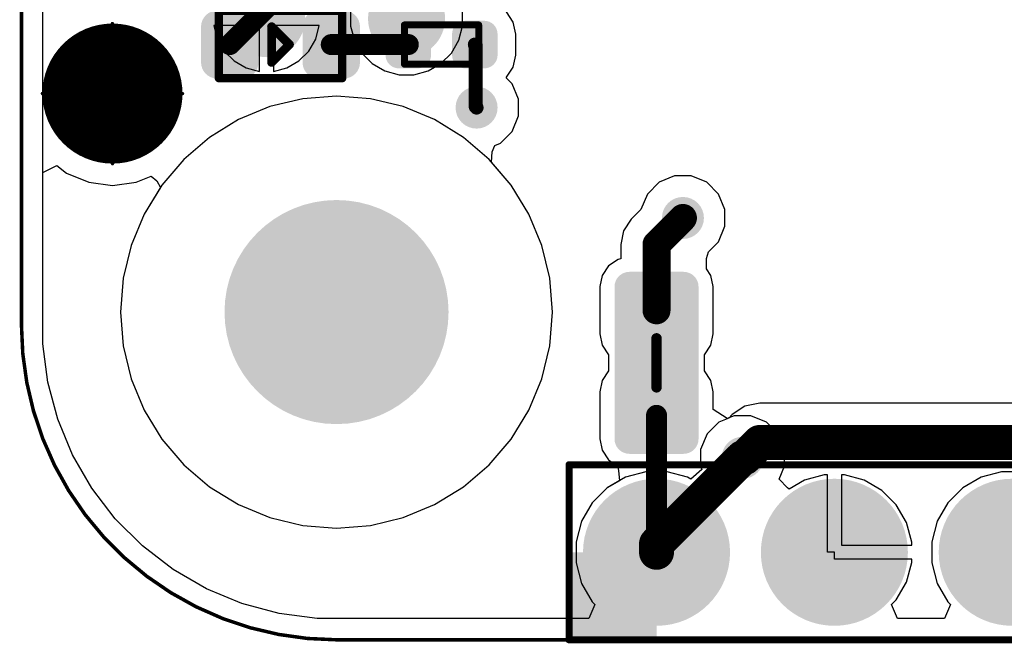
# Model space of a CAD drawing. Header units: inches. Extents: x 0 to 41, y 0 to 25.4.
# Tile 1 of 10: x 0 to 14, y 0 to 8.9. Entities that reach past the tile are written whole.
import ezdxf

# ---------------------------------------------------------------- set-up
doc = ezdxf.new("R2010")
doc.units = ezdxf.units.IN
for name, color, linetype in [('Board', 56, 'Continuous'), ('BOTTOM', 5, 'Continuous'), ('Bottom Solder', 6, 'Continuous'), ('Pad Holes', 156, 'Continuous'), ('TOP', 1, 'Continuous'), ('Top Assembly', 56, 'Continuous'), ('Top Solder', 216, 'Continuous'), ('Via Holes', 16, 'Continuous')]:
    doc.layers.add(name, color=color, linetype=linetype)

# ---------------------------------------------------------------- blocks, each defined once
blk = doc.blocks.new('SJ_0603_CLOSED_B_1646')
at = {"layer": 'BOTTOM'}
h = blk.add_hatch(color=5, dxfattribs=at)
edge = h.paths.add_edge_path()
edge.add_arc((-0.412, -0.388), 0.112, 270, 360)
edge.add_line((-0.3, -0.388), (-0.3, 0.388))
edge.add_arc((-0.412, 0.388), 0.112, 0, 90)
edge.add_line((-0.412, 0.5), (-1.087, 0.5))
edge.add_arc((-1.087, 0.388), 0.112, 90, 180)
edge.add_line((-1.2, 0.388), (-1.2, -0.388))
edge.add_arc((-1.087, -0.388), 0.112, 180, 270)
edge.add_line((-1.087, -0.5), (-0.412, -0.5))
h = blk.add_hatch(color=5, dxfattribs=at)
edge = h.paths.add_edge_path()
edge.add_arc((0.412, 0.388), 0.112, 90, 180)
edge.add_line((0.3, 0.388), (0.3, -0.388))
edge.add_arc((0.412, -0.388), 0.112, 180, 270)
edge.add_line((0.412, -0.5), (1.087, -0.5))
edge.add_arc((1.087, -0.388), 0.112, 270, 360)
edge.add_line((1.2, -0.388), (1.2, 0.388))
edge.add_arc((1.087, 0.388), 0.112, 0, 90)
edge.add_line((1.087, 0.5), (0.412, 0.5))
at = {"layer": 'Bottom Solder'}
h = blk.add_hatch(color=6, dxfattribs=at)
edge = h.paths.add_edge_path()
edge.add_arc((-0.412, -0.388), 0.212, 270, 360)
edge.add_line((-0.2, -0.388), (-0.2, 0.388))
edge.add_arc((-0.412, 0.388), 0.212, 0, 90)
edge.add_line((-0.412, 0.6), (-1.087, 0.6))
edge.add_arc((-1.087, 0.388), 0.212, 90, 180)
edge.add_line((-1.3, 0.388), (-1.3, -0.388))
edge.add_arc((-1.087, -0.388), 0.212, 180, 270)
edge.add_line((-1.087, -0.6), (-0.412, -0.6))
blk.add_hatch(color=6, dxfattribs=at).paths.add_polyline_path([(-0.76, -0.6), (0.76, -0.6), (0.76, 0.6), (-0.76, 0.6)])
h = blk.add_hatch(color=6, dxfattribs=at)
edge = h.paths.add_edge_path()
edge.add_arc((0.412, 0.388), 0.212, 90, 180)
edge.add_line((0.2, 0.388), (0.2, -0.388))
edge.add_arc((0.412, -0.388), 0.212, 180, 270)
edge.add_line((0.412, -0.6), (1.087, -0.6))
edge.add_arc((1.087, -0.388), 0.212, 270, 360)
edge.add_line((1.3, -0.388), (1.3, 0.388))
edge.add_arc((1.087, 0.388), 0.212, 0, 90)
edge.add_line((1.087, 0.6), (0.412, 0.6))
at = {"layer": 'BOTTOM', "const_width": 0.15}
blk.add_lwpolyline([(-0.35, 0), (0.35, 0)], dxfattribs=at)
at = {"layer": 'BOTTOM', "const_width": 0.075}
for points in [[(-0.387, 0, 1), (-0.312, 0, 1)], [(0.312, 0, 1), (0.387, 0, 1)]]:
    blk.add_lwpolyline(points, format="xyb", close=True, dxfattribs=at)
blk = doc.blocks.new('F_____________1___F_________1_1650')
at = {"layer": 'TOP'}
h = blk.add_hatch(color=1, dxfattribs=at)
edge = h.paths.add_edge_path()
edge.add_arc((0, 0), 0.5, 0, 360)
at = {"layer": 'Top Solder'}
h = blk.add_hatch(color=216, dxfattribs=at)
edge = h.paths.add_edge_path()
edge.add_arc((0, 0), 1, 0, 360)
at = {"layer": 'TOP'}
for points, const_width in [([(0.5, 0, 1), (-0.5, 0, 1)], 1), ([(-0.75, 0, 1), (-0.25, 0, 1)], 0.5), ([(0.25, 0, 1), (0.75, 0, 1)], 0.5)]:
    blk.add_lwpolyline(points, format="xyb", close=True, dxfattribs=dict(at, const_width=const_width))
at = {"layer": 'Top Assembly', "const_width": 0.05}
for points in [[(0, 0), (0, 1)], [(0, 0), (-1, 0)], [(1, 0), (0, 0)], [(0, -1), (0, 0)]]:
    blk.add_lwpolyline(points, dxfattribs=at)
at = {"layer": 'Top Assembly'}
for points, const_width in [([(-0.012, 1, 1), (0.012, 1, 1)], 0.025), ([(0.5, 0, 1), (-0.5, 0, 1)], 0.05), ([(-1.012, 0, 1), (-0.988, 0, 1)], 0.025), ([(-0.512, 0, 1), (-0.487, 0, 1)], 0.025), ([(-0.012, 0, 1), (0.012, 0, 1)], 0.025), ([(-0.012, 0, 1), (0.012, 0, 1)], 0.025), ([(-0.012, 0, 1), (0.012, 0, 1)], 0.025), ([(-0.012, 0, 1), (0.012, 0, 1)], 0.025), ([(0.487, 0, 1), (0.512, 0, 1)], 0.025), ([(0.988, 0, 1), (1.012, 0, 1)], 0.025), ([(-0.012, -1, 1), (0.012, -1, 1)], 0.025)]:
    blk.add_lwpolyline(points, format="xyb", close=True, dxfattribs=dict(at, const_width=const_width))
blk = doc.blocks.new('LEDC1608X80N_AK_1655')
at = {"layer": 'TOP'}
h = blk.add_hatch(color=1, dxfattribs=at)
edge = h.paths.add_edge_path()
edge.add_arc((-0.545, -0.255), 0.18, 270, 360)
edge.add_line((-0.365, -0.255), (-0.365, 0.255))
edge.add_arc((-0.545, 0.255), 0.18, 0, 90)
edge.add_line((-0.545, 0.435), (-0.905, 0.435))
edge.add_arc((-0.905, 0.255), 0.18, 90, 180)
edge.add_line((-1.085, 0.255), (-1.085, -0.255))
edge.add_arc((-0.905, -0.255), 0.18, 180, 270)
edge.add_line((-0.905, -0.435), (-0.545, -0.435))
h = blk.add_hatch(color=1, dxfattribs=at)
edge = h.paths.add_edge_path()
edge.add_arc((0.545, 0.255), 0.18, 90, 180)
edge.add_line((0.365, 0.255), (0.365, -0.255))
edge.add_arc((0.545, -0.255), 0.18, 180, 270)
edge.add_line((0.545, -0.435), (0.905, -0.435))
edge.add_arc((0.905, -0.255), 0.18, 270, 360)
edge.add_line((1.085, -0.255), (1.085, 0.255))
edge.add_arc((0.905, 0.255), 0.18, 0, 90)
edge.add_line((0.905, 0.435), (0.545, 0.435))
at = {"layer": 'Top Solder'}
h = blk.add_hatch(color=216, dxfattribs=at)
edge = h.paths.add_edge_path()
edge.add_arc((-0.545, -0.255), 0.23, 270, 360)
edge.add_line((-0.315, -0.255), (-0.315, 0.255))
edge.add_arc((-0.545, 0.255), 0.23, 0, 90)
edge.add_line((-0.545, 0.485), (-0.905, 0.485))
edge.add_arc((-0.905, 0.255), 0.23, 90, 180)
edge.add_line((-1.135, 0.255), (-1.135, -0.255))
edge.add_arc((-0.905, -0.255), 0.23, 180, 270)
edge.add_line((-0.905, -0.485), (-0.545, -0.485))
h = blk.add_hatch(color=216, dxfattribs=at)
edge = h.paths.add_edge_path()
edge.add_arc((0.545, 0.255), 0.23, 90, 180)
edge.add_line((0.315, 0.255), (0.315, -0.255))
edge.add_arc((0.545, -0.255), 0.23, 180, 270)
edge.add_line((0.545, -0.485), (0.905, -0.485))
edge.add_arc((0.905, -0.255), 0.23, 270, 360)
edge.add_line((1.135, -0.255), (1.135, 0.255))
edge.add_arc((0.905, 0.255), 0.23, 0, 90)
edge.add_line((0.905, 0.485), (0.545, 0.485))
at = {"layer": 'Top Assembly'}
for points, const_width in [([(0.88, 0.48), (-0.88, 0.48)], 0.12), ([(-0.88, 0.48), (-0.88, -0.48)], 0.12), ([(0.88, -0.48), (0.88, 0.48)], 0.12), ([(0.127, 0.254), (-0.127, 0)], 0.127), ([(0.127, 0.254), (0.127, -0.254)], 0.127), ([(0.127, -0.254), (-0.127, 0)], 0.127), ([(0.88, -0.48), (-0.88, -0.48)], 0.12)]:
    blk.add_lwpolyline(points, dxfattribs=dict(at, const_width=const_width))
for points, const_width in [([(-0.91, 0.48, 1), (-0.85, 0.48, 1)], 0.06), ([(-0.91, 0.48, 1), (-0.85, 0.48, 1)], 0.06), ([(0.85, 0.48, 1), (0.91, 0.48, 1)], 0.06), ([(0.85, 0.48, 1), (0.91, 0.48, 1)], 0.06), ([(0.095, 0.254, 1), (0.159, 0.254, 1)], 0.0635), ([(0.095, 0.254, 1), (0.159, 0.254, 1)], 0.0635), ([(-0.159, 0, 1), (-0.095, 0, 1)], 0.0635), ([(-0.159, 0, 1), (-0.095, 0, 1)], 0.0635), ([(0.095, -0.254, 1), (0.159, -0.254, 1)], 0.0635), ([(0.095, -0.254, 1), (0.159, -0.254, 1)], 0.0635), ([(-0.91, -0.48, 1), (-0.85, -0.48, 1)], 0.06), ([(-0.91, -0.48, 1), (-0.85, -0.48, 1)], 0.06), ([(0.85, -0.48, 1), (0.91, -0.48, 1)], 0.06), ([(0.85, -0.48, 1), (0.91, -0.48, 1)], 0.06)]:
    blk.add_lwpolyline(points, format="xyb", close=True, dxfattribs=dict(at, const_width=const_width))
blk = doc.blocks.new('RES_0402_1656')
at = {"layer": 'TOP'}
h = blk.add_hatch(color=1, dxfattribs=at)
edge = h.paths.add_edge_path()
edge.add_arc((-0.34, -0.15), 0.14, 270, 360)
edge.add_line((-0.2, -0.15), (-0.2, 0.15))
edge.add_arc((-0.34, 0.15), 0.14, 0, 90)
edge.add_line((-0.34, 0.29), (-0.61, 0.29))
edge.add_arc((-0.61, 0.15), 0.14, 90, 180)
edge.add_line((-0.75, 0.15), (-0.75, -0.15))
edge.add_arc((-0.61, -0.15), 0.14, 180, 270)
edge.add_line((-0.61, -0.29), (-0.34, -0.29))
h = blk.add_hatch(color=1, dxfattribs=at)
edge = h.paths.add_edge_path()
edge.add_arc((0.34, 0.15), 0.14, 90, 180)
edge.add_line((0.2, 0.15), (0.2, -0.15))
edge.add_arc((0.34, -0.15), 0.14, 180, 270)
edge.add_line((0.34, -0.29), (0.61, -0.29))
edge.add_arc((0.61, -0.15), 0.14, 270, 360)
edge.add_line((0.75, -0.15), (0.75, 0.15))
edge.add_arc((0.61, 0.15), 0.14, 0, 90)
edge.add_line((0.61, 0.29), (0.34, 0.29))
at = {"layer": 'Top Solder'}
h = blk.add_hatch(color=216, dxfattribs=at)
edge = h.paths.add_edge_path()
edge.add_arc((-0.34, -0.15), 0.19, 270, 360)
edge.add_line((-0.15, -0.15), (-0.15, 0.15))
edge.add_arc((-0.34, 0.15), 0.19, 0, 90)
edge.add_line((-0.34, 0.34), (-0.61, 0.34))
edge.add_arc((-0.61, 0.15), 0.19, 90, 180)
edge.add_line((-0.8, 0.15), (-0.8, -0.15))
edge.add_arc((-0.61, -0.15), 0.19, 180, 270)
edge.add_line((-0.61, -0.34), (-0.34, -0.34))
h = blk.add_hatch(color=216, dxfattribs=at)
edge = h.paths.add_edge_path()
edge.add_arc((0.34, 0.15), 0.19, 90, 180)
edge.add_line((0.15, 0.15), (0.15, -0.15))
edge.add_arc((0.34, -0.15), 0.19, 180, 270)
edge.add_line((0.34, -0.34), (0.61, -0.34))
edge.add_arc((0.61, -0.15), 0.19, 270, 360)
edge.add_line((0.8, -0.15), (0.8, 0.15))
edge.add_arc((0.61, 0.15), 0.19, 0, 90)
edge.add_line((0.61, 0.34), (0.34, 0.34))
at = {"layer": 'Top Assembly', "const_width": 0.1}
for points in [[(-0.53, 0.28), (-0.53, -0.28)], [(0.53, 0.28), (-0.53, 0.28)], [(0.53, 0.28), (0.53, -0.28)], [(0.53, -0.28), (-0.53, -0.28)]]:
    blk.add_lwpolyline(points, dxfattribs=at)
at = {"layer": 'Top Assembly', "const_width": 0.05}
for points in [[(-0.555, 0.28, 1), (-0.505, 0.28, 1)], [(-0.555, 0.28, 1), (-0.505, 0.28, 1)], [(0.505, 0.28, 1), (0.555, 0.28, 1)], [(0.505, 0.28, 1), (0.555, 0.28, 1)], [(-0.555, -0.28, 1), (-0.505, -0.28, 1)], [(-0.555, -0.28, 1), (-0.505, -0.28, 1)], [(0.505, -0.28, 1), (0.555, -0.28, 1)], [(0.505, -0.28, 1), (0.555, -0.28, 1)]]:
    blk.add_lwpolyline(points, format="xyb", close=True, dxfattribs=at)
blk = doc.blocks.new('TP_1_00MM_B_1666')
at = {"layer": 'BOTTOM'}
h = blk.add_hatch(color=5, dxfattribs=at)
edge = h.paths.add_edge_path()
edge.add_arc((0, 0), 0.5, 0, 360)
at = {"layer": 'Bottom Solder'}
h = blk.add_hatch(color=6, dxfattribs=at)
edge = h.paths.add_edge_path()
edge.add_arc((0, 0), 0.55, 0, 360)
blk = doc.blocks.new('TP_1_00MM_B_1670')
at = {"layer": 'BOTTOM'}
h = blk.add_hatch(color=5, dxfattribs=at)
edge = h.paths.add_edge_path()
edge.add_arc((0, 0), 0.5, 0, 360)
at = {"layer": 'Bottom Solder'}
h = blk.add_hatch(color=6, dxfattribs=at)
edge = h.paths.add_edge_path()
edge.add_arc((0, 0), 0.55, 0, 360)
blk = doc.blocks.new('PIN_HEADER_2_54___VERT__1_10POS_1671')
at = {"layer": 'BOTTOM'}
h = blk.add_hatch(color=5, dxfattribs=at)
edge = h.paths.add_edge_path()
edge.add_arc((-11.43, 0), 0.85, 0, 360)
h = blk.add_hatch(color=5, dxfattribs=at)
edge = h.paths.add_edge_path()
edge.add_arc((-8.89, 0), 0.85, 0, 360)
h = blk.add_hatch(color=5, dxfattribs=at)
edge = h.paths.add_edge_path()
edge.add_arc((-6.35, 0), 0.85, 0, 360)
at = {"layer": 'Bottom Solder'}
h = blk.add_hatch(color=6, dxfattribs=at)
edge = h.paths.add_edge_path()
edge.add_arc((-11.43, 0), 1.05, 0, 360)
h = blk.add_hatch(color=6, dxfattribs=at)
edge = h.paths.add_edge_path()
edge.add_arc((-8.89, 0), 1.05, 0, 360)
h = blk.add_hatch(color=6, dxfattribs=at)
edge = h.paths.add_edge_path()
edge.add_arc((-6.35, 0), 1.05, 0, 360)
at = {"layer": 'Pad Holes'}
h = blk.add_hatch(color=7, dxfattribs=at)
edge = h.paths.add_edge_path()
edge.add_arc((-11.43, 0), 0.5, 0, 360)
h = blk.add_hatch(color=7, dxfattribs=at)
edge = h.paths.add_edge_path()
edge.add_arc((-8.89, 0), 0.5, 0, 360)
h = blk.add_hatch(color=7, dxfattribs=at)
edge = h.paths.add_edge_path()
edge.add_arc((-6.35, 0), 0.5, 0, 360)
at = {"layer": 'TOP'}
h = blk.add_hatch(color=1, dxfattribs=at)
edge = h.paths.add_edge_path()
edge.add_arc((-11.43, 0), 0.85, 0, 360)
h = blk.add_hatch(color=1, dxfattribs=at)
edge = h.paths.add_edge_path()
edge.add_arc((-8.89, 0), 0.85, 0, 360)
h = blk.add_hatch(color=1, dxfattribs=at)
edge = h.paths.add_edge_path()
edge.add_arc((-6.35, 0), 0.85, 0, 360)
at = {"layer": 'Top Assembly'}
blk.add_hatch(color=56, dxfattribs=at).paths.add_polyline_path([(-12.68, -1.25), (-11.43, -1.25), (-11.43, 0), (-12.68, 0)])
at = {"layer": 'Top Solder'}
h = blk.add_hatch(color=216, dxfattribs=at)
edge = h.paths.add_edge_path()
edge.add_arc((-11.43, 0), 1.05, 0, 360)
h = blk.add_hatch(color=216, dxfattribs=at)
edge = h.paths.add_edge_path()
edge.add_arc((-8.89, 0), 1.05, 0, 360)
h = blk.add_hatch(color=216, dxfattribs=at)
edge = h.paths.add_edge_path()
edge.add_arc((-6.35, 0), 1.05, 0, 360)
at = {"layer": 'Top Assembly', "const_width": 0.1}
for points in [[(-12.68, 1.25), (12.68, 1.25)], [(-12.68, -1.25), (-12.68, 1.25)], [(-12.68, -1.25), (12.68, -1.25)]]:
    blk.add_lwpolyline(points, dxfattribs=at)
at = {"layer": 'Top Assembly', "const_width": 0.05}
for points in [[(-12.705, 1.25, 1), (-12.655, 1.25, 1)], [(-12.705, 1.25, 1), (-12.655, 1.25, 1)], [(-12.705, -1.25, 1), (-12.655, -1.25, 1)], [(-12.705, -1.25, 1), (-12.655, -1.25, 1)]]:
    blk.add_lwpolyline(points, format="xyb", close=True, dxfattribs=at)

msp = doc.modelspace()

# ---------------------------------------------------------------- hatches: boundary and pattern name
at = {"layer": 'BOTTOM'}
h = msp.add_hatch(color=5, dxfattribs=at)
edge = h.paths.add_edge_path()
edge.add_arc((6.5, 7.6), 0.3, 0, 360)
h = msp.add_hatch(color=5, dxfattribs=at)
edge = h.paths.add_edge_path()
edge.add_arc((9.447, 6.024), 0.3, 0, 360)
h = msp.add_hatch(color=5, dxfattribs=at)
edge = h.paths.add_edge_path()
edge.add_arc((4.5, 4.68), 1.5, 0, 360)
h = msp.add_hatch(color=5, dxfattribs=at)
edge = h.paths.add_edge_path()
edge.add_arc((10.3, 2.6), 0.3, 0, 360)
at = {"layer": 'Pad Holes'}
h = msp.add_hatch(color=7, dxfattribs=at)
edge = h.paths.add_edge_path()
edge.add_arc((4.5, 4.68), 1.6, 0, 360)
at = {"layer": 'TOP'}
h = msp.add_hatch(color=1, dxfattribs=at)
edge = h.paths.add_edge_path()
edge.add_arc((6.5, 7.6), 0.3, 0, 360)
h = msp.add_hatch(color=1, dxfattribs=at)
edge = h.paths.add_edge_path()
edge.add_arc((9.447, 6.024), 0.3, 0, 360)
h = msp.add_hatch(color=1, dxfattribs=at)
edge = h.paths.add_edge_path()
edge.add_arc((4.5, 4.68), 1.5, 0, 360)
h = msp.add_hatch(color=1, dxfattribs=at)
edge = h.paths.add_edge_path()
edge.add_arc((10.3, 2.6), 0.3, 0, 360)
at = {"layer": 'Via Holes'}
h = msp.add_hatch(color=7, dxfattribs=at)
edge = h.paths.add_edge_path()
edge.add_arc((6.5, 7.6), 0.15, 0, 360)
h = msp.add_hatch(color=7, dxfattribs=at)
edge = h.paths.add_edge_path()
edge.add_arc((9.447, 6.024), 0.15, 0, 360)
h = msp.add_hatch(color=7, dxfattribs=at)
edge = h.paths.add_edge_path()
edge.add_arc((10.3, 2.6), 0.15, 0, 360)

# ---------------------------------------------------------------- linework, layer by layer
at = {"layer": 'Board', "const_width": 0.05}
for points in [[(0, 4.5), (0, 20.86)], [(4.5, 0), (36.5, 0)]]:
    msp.add_lwpolyline(points, dxfattribs=at)
at = {"layer": 'Board', "const_width": 0.025}
for points in [[(-0.012, 4.5, 1), (0.013, 4.5, 1)], [(-0.012, 4.5, 1), (0.013, 4.5, 1)], [(4.488, 0, 1), (4.513, 0, 1)], [(4.488, 0, 1), (4.513, 0, 1)]]:
    msp.add_lwpolyline(points, format="xyb", close=True, dxfattribs=at)
at = {"layer": 'Board', "const_width": 0.05}
msp.add_lwpolyline([(4.5, 0, -0.414214), (0, 4.5)], format="xyb", dxfattribs=at)
at = {"layer": 'BOTTOM'}
for p, q in [((0.306, 4.5), (0.306, 20.86)), ((4.7, 8.975), (4.7, 8.765)), ((6.3, 8.765), (6.3, 8.975)), ((3.4, 8.77), (2.746, 8.77)), ((2.746, 8.77), (2.797, 8.579)), ((3.4, 8.116), (3.4, 8.77)), ((4.254, 8.77), (3.6, 8.77)), ((3.6, 8.77), (3.6, 8.116)), ((4.203, 8.579), (4.254, 8.77)), ((4.7, 8.765), (4.755, 8.561)), ((6.246, 8.561), (6.3, 8.765)), ((2.797, 8.579), (2.897, 8.407)), ((4.103, 8.407), (4.203, 8.579)), ((4.755, 8.561), (4.86, 8.379)), ((6.14, 8.379), (6.246, 8.561)), ((2.897, 8.407), (3.037, 8.267)), ((3.963, 8.267), (4.103, 8.407)), ((4.86, 8.379), (5.009, 8.23)), ((5.991, 8.23), (6.14, 8.379)), ((3.037, 8.267), (3.209, 8.167)), ((3.209, 8.167), (3.4, 8.116)), ((3.6, 8.116), (3.791, 8.167)), ((3.791, 8.167), (3.963, 8.267)), ((5.009, 8.23), (5.191, 8.125)), ((5.809, 8.125), (5.991, 8.23)), ((5.191, 8.125), (5.395, 8.07)), ((5.395, 8.07), (5.605, 8.07)), ((5.605, 8.07), (5.809, 8.125)), ((4.5, 7.765), (4.017, 7.727)), ((4.983, 7.727), (4.5, 7.765)), ((3.547, 7.614), (3.1, 7.428)), ((4.017, 7.727), (3.547, 7.614)), ((5.453, 7.614), (4.983, 7.727)), ((5.9, 7.428), (5.453, 7.614)), ((3.1, 7.428), (2.687, 7.175)), ((6.313, 7.175), (5.9, 7.428)), ((2.687, 7.175), (2.319, 6.861)), ((6.681, 6.861), (6.313, 7.175)), ((2.319, 6.861), (2.005, 6.493)), ((6.995, 6.493), (6.681, 6.861)), ((9.328, 6.624), (9.107, 6.533)), ((9.567, 6.624), (9.328, 6.624)), ((9.787, 6.533), (9.567, 6.624)), ((2.005, 6.493), (1.752, 6.08)), ((7.248, 6.08), (6.995, 6.493)), ((9.107, 6.533), (8.939, 6.364)), ((9.956, 6.364), (9.787, 6.533)), ((8.939, 6.364), (8.848, 6.146)), ((10.047, 6.143), (9.956, 6.364)), ((1.752, 6.08), (1.566, 5.633)), ((7.434, 5.633), (7.248, 6.08)), ((8.848, 6.146), (8.71, 6.007)), ((10.047, 5.905), (10.047, 6.143)), ((8.71, 6.007), (8.599, 5.842)), ((8.599, 5.842), (8.56, 5.647)), ((9.956, 5.684), (10.047, 5.905)), ((1.566, 5.633), (1.453, 5.163)), ((7.547, 5.163), (7.434, 5.633)), ((8.56, 5.647), (8.56, 5.439)), ((9.813, 5.542), (9.956, 5.684)), ((9.786, 5.447), (9.813, 5.542)), ((8.522, 5.431), (8.385, 5.34)), ((8.56, 5.439), (8.522, 5.431)), ((9.783, 5.297), (9.786, 5.447)), ((8.294, 5.203), (8.262, 5.043)), ((8.385, 5.34), (8.294, 5.203)), ((9.846, 5.203), (9.783, 5.297)), ((9.878, 5.043), (9.846, 5.203)), ((1.453, 5.163), (1.416, 4.68)), ((7.585, 4.68), (7.547, 5.163)), ((8.262, 5.043), (8.262, 4.368)), ((9.878, 4.368), (9.878, 5.043)), ((1.416, 4.68), (1.453, 4.197)), ((7.547, 4.197), (7.585, 4.68)), ((0.306, 4.225), (0.306, 4.5)), ((8.262, 4.368), (8.294, 4.207)), ((9.846, 4.207), (9.878, 4.368)), ((0.378, 3.68), (0.306, 4.225)), ((1.453, 4.197), (1.566, 3.727)), ((7.434, 3.727), (7.547, 4.197)), ((8.294, 4.207), (8.385, 4.07)), ((9.755, 4.07), (9.846, 4.207)), ((8.385, 4.07), (8.385, 3.84)), ((9.755, 3.84), (9.755, 4.07)), ((8.385, 3.84), (8.294, 3.703)), ((9.846, 3.703), (9.755, 3.84)), ((0.52, 3.149), (0.378, 3.68)), ((1.566, 3.727), (1.752, 3.28)), ((7.248, 3.28), (7.434, 3.727)), ((8.294, 3.703), (8.262, 3.543)), ((9.878, 3.543), (9.846, 3.703)), ((8.262, 3.543), (8.262, 2.868)), ((9.878, 3.288), (9.878, 3.543)), ((1.752, 3.28), (2.005, 2.867)), ((6.995, 2.867), (7.248, 3.28)), ((10.078, 3.158), (9.878, 3.288)), ((0.73, 2.641), (0.52, 3.149)), ((10.181, 3.2), (10.078, 3.158)), ((10.419, 3.2), (10.181, 3.2)), ((10.64, 3.109), (10.419, 3.2)), ((10.809, 2.94), (10.64, 3.109)), ((2.005, 2.867), (2.319, 2.499)), ((6.681, 2.499), (6.995, 2.867)), ((8.262, 2.868), (8.294, 2.707)), ((10.9, 2.719), (10.809, 2.94)), ((8.294, 2.707), (8.385, 2.57)), ((10.9, 2.481), (10.9, 2.719)), ((1.005, 2.165), (0.73, 2.641)), ((8.385, 2.57), (8.511, 2.486)), ((2.319, 2.499), (2.687, 2.185)), ((6.313, 2.185), (6.681, 2.499)), ((8.511, 2.486), (8.527, 2.42)), ((8.527, 2.42), (8.539, 2.272)), ((10.823, 2.295), (10.9, 2.481)), ((13.999, 2.4), (13.706, 2.322)), ((14.301, 2.4), (13.999, 2.4)), ((8.539, 2.272), (8.364, 2.17)), ((10.941, 2.168), (10.823, 2.295)), ((11.184, 2.279), (10.964, 2.152)), ((11.465, 2.354), (11.184, 2.279)), ((11.51, 2.354), (11.465, 2.354)), ((11.51, 1.25), (11.51, 2.354)), ((11.755, 2.354), (11.71, 2.354)), ((11.71, 2.354), (11.71, 1.35)), ((12.036, 2.279), (11.755, 2.354)), ((12.288, 2.133), (12.036, 2.279)), ((13.706, 2.322), (13.444, 2.17)), ((1.34, 1.729), (1.005, 2.165)), ((2.687, 2.185), (3.1, 1.932)), ((5.9, 1.932), (6.313, 2.185)), ((8.364, 2.17), (8.15, 1.956)), ((10.964, 2.152), (10.941, 2.168)), ((12.493, 1.928), (12.288, 2.133)), ((13.444, 2.17), (13.23, 1.956)), ((3.1, 1.932), (3.547, 1.746)), ((5.453, 1.746), (5.9, 1.932)), ((8.15, 1.956), (7.998, 1.694)), ((12.639, 1.676), (12.493, 1.928)), ((13.23, 1.956), (13.078, 1.694)), ((1.729, 1.34), (1.34, 1.729)), ((3.547, 1.746), (4.017, 1.633)), ((4.983, 1.633), (5.453, 1.746)), ((7.998, 1.694), (7.92, 1.401)), ((13.078, 1.694), (13, 1.401)), ((4.017, 1.633), (4.5, 1.596)), ((4.5, 1.596), (4.983, 1.633)), ((12.714, 1.395), (12.639, 1.676)), ((2.165, 1.005), (1.729, 1.34)), ((7.92, 1.401), (7.92, 1.099)), ((11.71, 1.35), (12.714, 1.35)), ((12.714, 1.35), (12.714, 1.395)), ((13, 1.401), (13, 1.099)), ((11.61, 1.25), (11.51, 1.25)), ((11.61, 1.15), (11.61, 1.25)), ((12.714, 1.15), (11.61, 1.15)), ((12.714, 1.105), (12.714, 1.15)), ((2.641, 0.73), (2.165, 1.005)), ((7.92, 1.099), (7.998, 0.806)), ((12.639, 0.824), (12.714, 1.105)), ((13, 1.099), (13.078, 0.806)), ((3.149, 0.52), (2.641, 0.73)), ((7.998, 0.806), (8.15, 0.544)), ((12.493, 0.572), (12.639, 0.824)), ((13.078, 0.806), (13.23, 0.544)), ((12.427, 0.506), (12.493, 0.572)), ((3.68, 0.378), (3.149, 0.52)), ((8.188, 0.506), (8.105, 0.306)), ((8.15, 0.544), (8.188, 0.506)), ((12.51, 0.306), (12.427, 0.506)), ((13.268, 0.506), (13.185, 0.306)), ((13.23, 0.544), (13.268, 0.506)), ((4.225, 0.306), (3.68, 0.378)), ((4.5, 0.306), (4.225, 0.306)), ((8.105, 0.306), (4.5, 0.306)), ((13.185, 0.306), (12.51, 0.306))]:
    msp.add_line(p, q, dxfattribs=at)
for points, const_width in [([(9.07, 5.647), (9.447, 6.024)], 0.4), ([(9.07, 4.705), (9.07, 5.647)], 0.4), ([(9.07, 1.25), (9.07, 3.205)], 0.3), ([(9.07, 1.37), (10.281, 2.581)], 0.5), ([(9.07, 1.25), (9.07, 1.37)], 0.5)]:
    msp.add_lwpolyline(points, dxfattribs=dict(at, const_width=const_width))
for points, const_width in [([(9.347, 6.024, 1), (9.547, 6.024, 1)], 0.2), ([(8.97, 5.647, 1), (9.17, 5.647, 1)], 0.2), ([(8.97, 5.647, 1), (9.17, 5.647, 1)], 0.2), ([(8.97, 4.705, 1), (9.17, 4.705, 1)], 0.2), ([(8.995, 3.205, 1), (9.145, 3.205, 1)], 0.15), ([(10.156, 2.581, 1), (10.406, 2.581, 1)], 0.25), ([(8.945, 1.37, 1), (9.195, 1.37, 1)], 0.25), ([(8.945, 1.37, 1), (9.195, 1.37, 1)], 0.25), ([(8.945, 1.25, 1), (9.195, 1.25, 1)], 0.25), ([(8.995, 1.25, 1), (9.145, 1.25, 1)], 0.15)]:
    msp.add_lwpolyline(points, format="xyb", close=True, dxfattribs=dict(at, const_width=const_width))
at = {"layer": 'TOP'}
for p, q in [((7.024, 8.822), (6.927, 8.967)), ((7.059, 8.65), (7.024, 8.822)), ((7.059, 8.35), (7.059, 8.65)), ((7.024, 8.178), (7.059, 8.35)), ((6.927, 8.033), (7.024, 8.178)), ((6.926, 8.022), (6.927, 8.033)), ((7.009, 7.94), (6.926, 8.022)), ((7.1, 7.719), (7.009, 7.94)), ((7.1, 7.481), (7.1, 7.719)), ((7.009, 7.26), (7.1, 7.481)), ((6.84, 7.091), (7.009, 7.26)), ((6.723, 6.966), (6.759, 7.058)), ((6.759, 7.058), (6.84, 7.091)), ((6.714, 6.823), (6.723, 6.966)), ((0.306, 6.672), (0.506, 6.771)), ((0.506, 6.771), (0.644, 6.664)), ((6.995, 6.493), (6.714, 6.823)), ((0.306, 4.5), (0.306, 6.672)), ((0.644, 6.664), (0.961, 6.533)), ((1.639, 6.533), (1.852, 6.622)), ((1.852, 6.622), (1.932, 6.554)), ((0.961, 6.533), (1.3, 6.489)), ((1.3, 6.489), (1.639, 6.533)), ((1.932, 6.554), (1.984, 6.46)), ((7.248, 6.08), (6.995, 6.493)), ((1.984, 6.46), (1.752, 6.08)), ((1.752, 6.08), (1.566, 5.633)), ((7.434, 5.633), (7.248, 6.08)), ((1.566, 5.633), (1.453, 5.163)), ((7.547, 5.163), (7.434, 5.633)), ((1.453, 5.163), (1.416, 4.68)), ((7.585, 4.68), (7.547, 5.163)), ((1.416, 4.68), (1.453, 4.197)), ((7.547, 4.197), (7.585, 4.68)), ((0.306, 4.225), (0.306, 4.5)), ((0.378, 3.68), (0.306, 4.225)), ((1.453, 4.197), (1.566, 3.727)), ((7.434, 3.727), (7.547, 4.197)), ((0.52, 3.149), (0.378, 3.68)), ((1.566, 3.727), (1.752, 3.28)), ((7.248, 3.28), (7.434, 3.727)), ((10.545, 3.379), (10.331, 3.336)), ((14.527, 3.379), (10.545, 3.379)), ((1.752, 3.28), (2.005, 2.867)), ((6.995, 2.867), (7.248, 3.28)), ((10.331, 3.336), (10.149, 3.215)), ((0.73, 2.641), (0.52, 3.149)), ((9.96, 3.109), (9.791, 2.94)), ((10.101, 3.167), (9.96, 3.109)), ((10.149, 3.215), (10.101, 3.167)), ((2.005, 2.867), (2.319, 2.499)), ((6.681, 2.499), (6.995, 2.867)), ((9.791, 2.94), (9.7, 2.719)), ((9.7, 2.719), (9.7, 2.481)), ((1.005, 2.165), (0.73, 2.641)), ((2.319, 2.499), (2.687, 2.185)), ((6.313, 2.185), (6.681, 2.499)), ((8.919, 2.4), (8.626, 2.322)), ((9.221, 2.4), (8.919, 2.4)), ((9.514, 2.322), (9.221, 2.4)), ((9.719, 2.434), (9.561, 2.295)), ((9.7, 2.481), (9.719, 2.434)), ((8.626, 2.322), (8.364, 2.17)), ((9.561, 2.295), (9.514, 2.322)), ((1.34, 1.729), (1.005, 2.165)), ((2.687, 2.185), (3.1, 1.932)), ((5.9, 1.932), (6.313, 2.185)), ((8.364, 2.17), (8.15, 1.956)), ((3.1, 1.932), (3.547, 1.746)), ((5.453, 1.746), (5.9, 1.932)), ((8.15, 1.956), (7.998, 1.694)), ((1.729, 1.34), (1.34, 1.729)), ((3.547, 1.746), (4.017, 1.633)), ((4.983, 1.633), (5.453, 1.746)), ((7.998, 1.694), (7.92, 1.401)), ((4.017, 1.633), (4.5, 1.596)), ((4.5, 1.596), (4.983, 1.633)), ((2.165, 1.005), (1.729, 1.34)), ((7.92, 1.401), (7.92, 1.099)), ((2.641, 0.73), (2.165, 1.005)), ((7.92, 1.099), (7.998, 0.806)), ((3.149, 0.52), (2.641, 0.73)), ((7.998, 0.806), (8.15, 0.544)), ((3.68, 0.378), (3.149, 0.52)), ((8.188, 0.506), (8.105, 0.306)), ((8.15, 0.544), (8.188, 0.506)), ((4.225, 0.306), (3.68, 0.378)), ((4.5, 0.306), (4.225, 0.306)), ((8.105, 0.306), (4.5, 0.306))]:
    msp.add_line(p, q, dxfattribs=at)
for points, const_width in [([(2.975, 8.5), (3.98, 9.505)], 0.3), ([(4.425, 8.5), (5.525, 8.5)], 0.3), ([(6.475, 8.5), (6.488, 8.488)], 0.2), ([(6.488, 7.612), (6.488, 8.488)], 0.2), ([(6.488, 7.612), (6.5, 7.6)], 0.2), ([(10.327, 2.6), (10.545, 2.818)], 0.5), ([(10.545, 2.818), (14.76, 2.818)], 0.5), ([(10.3, 2.6), (10.327, 2.6)], 0.5)]:
    msp.add_lwpolyline(points, dxfattribs=dict(at, const_width=const_width))
for points, const_width in [([(2.9, 8.5, 1), (3.05, 8.5, 1)], 0.15), ([(4.35, 8.5, 1), (4.5, 8.5, 1)], 0.15), ([(5.45, 8.5, 1), (5.6, 8.5, 1)], 0.15), ([(6.425, 8.5, 1), (6.525, 8.5, 1)], 0.1), ([(6.438, 8.488, 1), (6.538, 8.488, 1)], 0.1), ([(6.438, 8.488, 1), (6.538, 8.488, 1)], 0.1), ([(6.438, 7.612, 1), (6.538, 7.612, 1)], 0.1), ([(6.438, 7.612, 1), (6.538, 7.612, 1)], 0.1), ([(6.45, 7.6, 1), (6.55, 7.6, 1)], 0.1), ([(10.42, 2.818, 1), (10.67, 2.818, 1)], 0.25), ([(10.42, 2.818, 1), (10.67, 2.818, 1)], 0.25), ([(10.175, 2.6, 1), (10.425, 2.6, 1)], 0.25), ([(10.202, 2.6, 1), (10.452, 2.6, 1)], 0.25), ([(10.202, 2.6, 1), (10.452, 2.6, 1)], 0.25)]:
    msp.add_lwpolyline(points, format="xyb", close=True, dxfattribs=dict(at, const_width=const_width))

# ---------------------------------------------------------------- block references
for name, p, rotation in [('TP_1_00MM_B_1670', (3.5, 8.87), 90), ('LEDC1608X80N_AK_1655', (3.7, 8.5), 180), ('F_____________1___F_________1_1650', (1.3, 7.8), 270), ('RES_0402_1656', (6, 8.5), 180), ('SJ_0603_CLOSED_B_1646', (9.07, 3.955), 90)]:
    msp.add_blockref(name, p, dxfattribs=dict(rotation=rotation))
for name, p in [('TP_1_00MM_B_1666', (5.5, 8.87)), ('PIN_HEADER_2_54___VERT__1_10POS_1671', (20.5, 1.25))]:
    msp.add_blockref(name, p)

doc.saveas('drawing.dxf')
